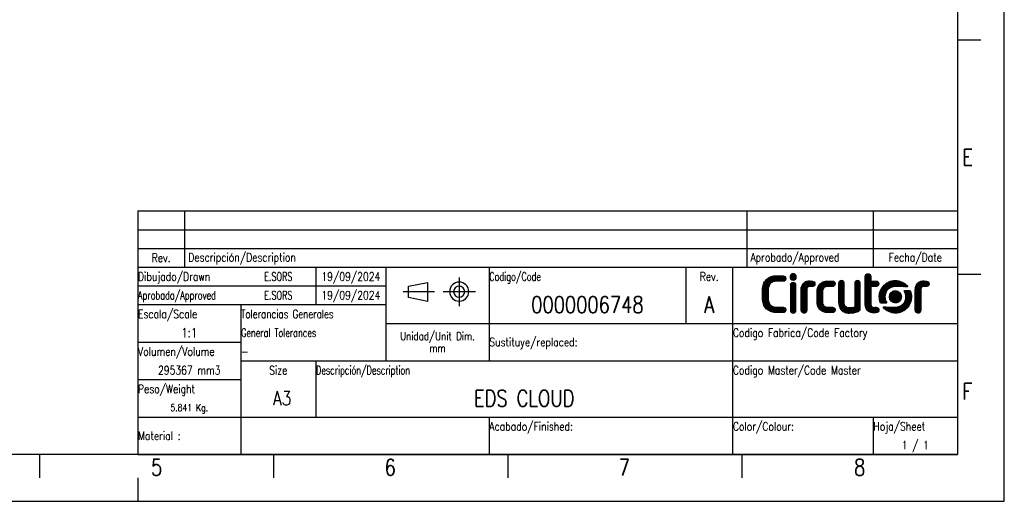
# Model space of a CAD drawing. Header units: millimetres. Extents: x 0 to 420, y 0 to 297.
# Tile 7 of 8: x 210 to 420, y 0 to 103. Entities that reach past the tile are written whole.
import ezdxf

# ---------------------------------------------------------------- set-up
doc = ezdxf.new("R2010")
doc.units = ezdxf.units.MM
doc.header["$LTSCALE"] = 23.1
doc.layers.get('0').update_dxf_attribs({"linetype": 'CONTINUOUS'})
doc.styles.get("Standard").update_dxf_attribs({"font": 'SIMPLEX.SHX', "width": 0.8})
doc.styles.add('TEXTSTYLE_2', font='SIMPLEX.SHX', dxfattribs={"width": 0.7})
doc.styles.add('TEXTSTYLE_3', font='SIMPLEX.SHX', dxfattribs={"width": 0.75})

msp = doc.modelspace()

# ---------------------------------------------------------------- hatches: boundary and pattern name
h = msp.add_hatch()
h.set_pattern_fill('XSEC0001', color=8, scale=0.03125, angle=45, style=0, pattern_type=0)
h.set_pattern_definition([(45, (0, 0), (-0.022097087, 0.022097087), [])])
edge = h.paths.add_edge_path()
edge.add_spline(control_points=[(374.327, 46.121), (374.327, 46.292), (374.386, 46.436), (374.506, 46.552), (374.625, 46.668), (374.764, 46.727), (374.926, 46.727), (375.094, 46.727), (375.234, 46.668), (375.345, 46.552), (375.456, 46.436), (375.512, 46.292), (375.512, 46.121), (375.512, 46.121), (375.512, 40.8), (375.512, 40.8), (375.512, 40.629), (375.456, 40.485), (375.345, 40.37), (375.234, 40.253), (375.094, 40.194), (374.926, 40.194), (374.764, 40.194), (374.625, 40.253), (374.506, 40.37), (374.386, 40.485), (374.327, 40.629), (374.327, 40.8), (374.327, 40.8), (374.327, 46.121), (374.327, 46.121)], knot_values=[0, 0, 0, 0, 1, 1, 1, 2, 2, 2, 3, 3, 3, 4, 4, 4, 5, 5, 5, 6, 6, 6, 7, 7, 7, 8, 8, 8, 9, 9, 9, 10, 10, 10, 10], degree=3, periodic=0)
edge = h.paths.add_edge_path()
edge.add_spline(control_points=[(375.593, 47.915), (375.593, 47.729), (375.527, 47.57), (375.397, 47.437), (375.267, 47.306), (375.11, 47.24), (374.926, 47.24), (374.741, 47.24), (374.584, 47.306), (374.454, 47.437), (374.323, 47.57), (374.259, 47.729), (374.259, 47.915), (374.259, 48.102), (374.323, 48.261), (374.454, 48.393), (374.584, 48.525), (374.741, 48.591), (374.926, 48.591), (375.11, 48.591), (375.267, 48.525), (375.397, 48.393), (375.527, 48.261), (375.593, 48.102), (375.593, 47.915)], knot_values=[0, 0, 0, 0, 0.3527778, 0.3527778, 0.3527778, 0.7055556, 0.7055556, 0.7055556, 1.0583333, 1.0583333, 1.0583333, 1.4111111, 1.4111111, 1.4111111, 1.7638889, 1.7638889, 1.7638889, 2.1166667, 2.1166667, 2.1166667, 2.4694444, 2.4694444, 2.4694444, 2.8222222, 2.8222222, 2.8222222, 2.8222222], degree=3, periodic=0)
edge = h.paths.add_edge_path()
edge.add_spline(control_points=[(388.064, 46.517), (388.064, 46.688), (388.12, 46.831), (388.231, 46.948), (388.342, 47.064), (388.482, 47.122), (388.651, 47.122), (388.819, 47.122), (388.961, 47.064), (389.076, 46.948), (389.191, 46.831), (389.249, 46.688), (389.249, 46.517), (389.249, 46.517), (389.249, 41.207), (389.249, 41.207), (389.249, 41.044), (389.203, 40.899), (389.111, 40.771), (389.019, 40.643), (388.896, 40.551), (388.743, 40.497), (388.168, 40.295), (387.566, 40.194), (386.937, 40.194), (386.599, 40.194), (386.287, 40.245), (385.999, 40.345), (385.711, 40.446), (385.46, 40.605), (385.246, 40.823), (385.038, 41.033), (384.885, 41.283), (384.785, 41.574), (384.685, 41.865), (384.636, 42.185), (384.636, 42.535), (384.636, 42.535), (384.636, 46.517), (384.636, 46.517), (384.636, 46.688), (384.693, 46.831), (384.808, 46.948), (384.923, 47.064), (385.065, 47.122), (385.234, 47.122), (385.395, 47.122), (385.533, 47.064), (385.648, 46.948), (385.763, 46.831), (385.821, 46.688), (385.821, 46.517), (385.821, 46.517), (385.821, 42.442), (385.821, 42.442), (385.821, 42.077), (385.918, 41.797), (386.114, 41.604), (386.309, 41.409), (386.584, 41.312), (386.937, 41.312), (387.328, 41.312), (387.703, 41.359), (388.064, 41.452), (388.064, 41.452), (388.064, 46.517), (388.064, 46.517)], knot_values=[0, 0, 0, 0, 1, 1, 1, 2, 2, 2, 3, 3, 3, 4, 4, 4, 5, 5, 5, 6, 6, 6, 7, 7, 7, 8, 8, 8, 9, 9, 9, 10, 10, 10, 11, 11, 11, 12, 12, 12, 13, 13, 13, 14, 14, 14, 15, 15, 15, 16, 16, 16, 17, 17, 17, 18, 18, 18, 19, 19, 19, 20, 20, 20, 21, 21, 21, 22, 22, 22, 22], degree=3, periodic=0)
edge = h.paths.add_edge_path()
edge.add_spline(control_points=[(373.184, 41.289), (373.07, 41.396), (372.93, 41.45), (372.762, 41.45), (372.762, 41.45), (371.353, 41.45), (371.353, 41.45), (371.353, 41.45), (371.333, 41.45), (371.333, 41.45), (371.333, 41.45), (371.333, 41.449), (371.333, 41.449), (370.773, 41.449), (370.342, 41.62), (370.039, 41.962), (369.736, 42.304), (369.585, 42.758), (369.585, 43.324), (369.585, 43.324), (369.585, 45.132), (369.585, 45.132), (369.585, 45.698), (369.736, 46.152), (370.039, 46.494), (370.342, 46.835), (370.773, 47.007), (371.333, 47.007), (371.333, 47.007), (371.333, 47.006), (371.333, 47.006), (371.333, 47.006), (371.354, 47.006), (371.354, 47.006), (371.354, 47.006), (372.762, 47.006), (372.762, 47.006), (372.937, 47.006), (373.079, 47.057), (373.19, 47.161), (373.266, 47.233), (373.313, 47.323), (373.337, 47.429), (373.348, 47.477), (373.355, 47.527), (373.355, 47.582), (373.355, 47.744), (373.299, 47.878), (373.184, 47.987), (373.07, 48.094), (372.93, 48.148), (372.762, 48.148), (372.762, 48.148), (371.333, 48.148), (371.333, 48.148), (370.888, 48.148), (370.484, 48.076), (370.12, 47.933), (369.755, 47.788), (369.443, 47.585), (369.182, 47.321), (368.921, 47.057), (368.72, 46.739), (368.578, 46.366), (368.436, 45.993), (368.365, 45.581), (368.365, 45.132), (368.365, 45.132), (368.365, 43.324), (368.365, 43.324), (368.365, 42.874), (368.436, 42.462), (368.578, 42.09), (368.72, 41.717), (368.921, 41.398), (369.182, 41.134), (369.443, 40.871), (369.755, 40.667), (370.12, 40.523), (370.484, 40.379), (370.888, 40.308), (371.333, 40.308), (371.333, 40.308), (372.762, 40.308), (372.762, 40.308), (372.937, 40.308), (373.079, 40.36), (373.19, 40.464), (373.3, 40.567), (373.355, 40.707), (373.355, 40.885), (373.355, 40.936), (373.348, 40.982), (373.337, 41.027), (373.312, 41.127), (373.263, 41.215), (373.184, 41.289)], knot_values=[0, 0, 0, 0, 0.3527778, 0.3527778, 0.3527778, 0.7055556, 0.7055556, 0.7055556, 1.0583333, 1.0583333, 1.0583333, 1.4111111, 1.4111111, 1.4111111, 1.7638889, 1.7638889, 1.7638889, 2.1166667, 2.1166667, 2.1166667, 2.4694444, 2.4694444, 2.4694444, 2.8222222, 2.8222222, 2.8222222, 3.175, 3.175, 3.175, 3.5277778, 3.5277778, 3.5277778, 3.8805556, 3.8805556, 3.8805556, 4.2333333, 4.2333333, 4.2333333, 4.5861111, 4.5861111, 4.5861111, 4.9388889, 4.9388889, 4.9388889, 5.2916667, 5.2916667, 5.2916667, 5.6444444, 5.6444444, 5.6444444, 5.9972222, 5.9972222, 5.9972222, 6.35, 6.35, 6.35, 6.7027778, 6.7027778, 6.7027778, 7.0555556, 7.0555556, 7.0555556, 7.4083333, 7.4083333, 7.4083333, 7.7611111, 7.7611111, 7.7611111, 8.1138889, 8.1138889, 8.1138889, 8.4666667, 8.4666667, 8.4666667, 8.8194444, 8.8194444, 8.8194444, 9.1722222, 9.1722222, 9.1722222, 9.525, 9.525, 9.525, 9.8777778, 9.8777778, 9.8777778, 10.2305556, 10.2305556, 10.2305556, 10.5833333, 10.5833333, 10.5833333, 10.9361111, 10.9361111, 10.9361111, 11.2888889, 11.2888889, 11.2888889, 11.2888889], degree=3, periodic=0)
edge = h.paths.add_edge_path()
edge.add_spline(control_points=[(383.735, 41.268), (383.623, 41.374), (383.485, 41.427), (383.321, 41.427), (383.321, 41.427), (382.387, 41.427), (382.387, 41.427), (382.387, 41.427), (382.316, 41.427), (382.316, 41.427), (382.316, 41.427), (382.316, 41.425), (382.316, 41.425), (381.963, 41.425), (381.689, 41.522), (381.493, 41.716), (381.298, 41.91), (381.2, 42.19), (381.2, 42.556), (381.2, 42.556), (381.2, 44.773), (381.2, 44.773), (381.2, 45.131), (381.298, 45.409), (381.493, 45.607), (381.689, 45.806), (381.963, 45.904), (382.316, 45.904), (382.316, 45.904), (382.327, 45.904), (382.327, 45.904), (382.327, 45.904), (383.308, 45.904), (383.308, 45.904), (383.477, 45.904), (383.615, 45.966), (383.723, 46.067), (383.829, 46.167), (383.883, 46.303), (383.883, 46.476), (383.883, 46.534), (383.873, 46.587), (383.857, 46.638), (383.832, 46.724), (383.786, 46.802), (383.717, 46.868), (383.606, 46.972), (383.47, 47.024), (383.308, 47.024), (383.308, 47.024), (382.316, 47.024), (382.316, 47.024), (381.633, 47.024), (381.077, 46.807), (380.647, 46.371), (380.226, 45.943), (380.015, 45.383), (380.015, 44.691), (380.015, 44.691), (380.015, 42.65), (380.015, 42.65), (380.015, 41.949), (380.226, 41.385), (380.647, 40.959), (381.077, 40.522), (381.633, 40.306), (382.316, 40.306), (382.316, 40.306), (383.321, 40.306), (383.321, 40.306), (383.492, 40.306), (383.632, 40.356), (383.74, 40.458), (383.813, 40.526), (383.859, 40.612), (383.883, 40.713), (383.894, 40.762), (383.902, 40.814), (383.902, 40.872), (383.902, 41.031), (383.847, 41.163), (383.735, 41.268)], knot_values=[0, 0, 0, 0, 0.3527778, 0.3527778, 0.3527778, 0.7055556, 0.7055556, 0.7055556, 1.0583333, 1.0583333, 1.0583333, 1.4111111, 1.4111111, 1.4111111, 1.7638889, 1.7638889, 1.7638889, 2.1166667, 2.1166667, 2.1166667, 2.4694444, 2.4694444, 2.4694444, 2.8222222, 2.8222222, 2.8222222, 3.175, 3.175, 3.175, 3.5277778, 3.5277778, 3.5277778, 3.8805556, 3.8805556, 3.8805556, 4.2333333, 4.2333333, 4.2333333, 4.5861111, 4.5861111, 4.5861111, 4.9388889, 4.9388889, 4.9388889, 5.2916667, 5.2916667, 5.2916667, 5.6444444, 5.6444444, 5.6444444, 5.9972222, 5.9972222, 5.9972222, 6.35, 6.35, 6.35, 6.7027778, 6.7027778, 6.7027778, 7.0555556, 7.0555556, 7.0555556, 7.4083333, 7.4083333, 7.4083333, 7.7611111, 7.7611111, 7.7611111, 8.1138889, 8.1138889, 8.1138889, 8.4666667, 8.4666667, 8.4666667, 8.8194444, 8.8194444, 8.8194444, 9.1722222, 9.1722222, 9.1722222, 9.525, 9.525, 9.525, 9.525], degree=3, periodic=0)
edge = h.paths.add_edge_path()
edge.add_spline(control_points=[(377.814, 40.8), (377.814, 41.11), (377.814, 45.225), (377.814, 45.225), (377.814, 45.622), (378.056, 45.904), (378.484, 45.904), (378.484, 45.904), (378.832, 45.892), (378.991, 45.892), (379.332, 45.892), (379.566, 46.118), (379.566, 46.447), (379.566, 46.775), (379.327, 46.988), (378.991, 47.024), (378.85, 47.039), (378.484, 47.053), (378.484, 47.053), (377.258, 47.053), (376.629, 46.31), (376.629, 45.143), (376.629, 45.143), (376.629, 41.101), (376.629, 40.8), (376.629, 40.493), (376.871, 40.194), (377.22, 40.194), (377.569, 40.194), (377.814, 40.493), (377.814, 40.8)], knot_values=[0, 0, 0, 0, 1, 1, 1, 2, 2, 2, 3, 3, 3, 4, 4, 4, 5, 5, 5, 6, 6, 6, 7, 7, 7, 8, 8, 8, 9, 9, 9, 10, 10, 10, 10], degree=3, periodic=0)
edge = h.paths.add_edge_path()
edge.add_spline(control_points=[(402.173, 40.8), (402.173, 41.11), (402.173, 45.225), (402.173, 45.225), (402.173, 45.622), (402.416, 45.904), (402.843, 45.904), (402.843, 45.904), (403.191, 45.892), (403.35, 45.892), (403.691, 45.892), (403.925, 46.118), (403.925, 46.447), (403.925, 46.775), (403.687, 46.988), (403.35, 47.024), (403.209, 47.039), (402.843, 47.053), (402.843, 47.053), (401.617, 47.053), (400.988, 46.31), (400.988, 45.143), (400.988, 45.143), (400.988, 41.101), (400.988, 40.8), (400.988, 40.493), (401.23, 40.194), (401.579, 40.194), (401.928, 40.194), (402.173, 40.493), (402.173, 40.8)], knot_values=[0, 0, 0, 0, 1, 1, 1, 2, 2, 2, 3, 3, 3, 4, 4, 4, 5, 5, 5, 6, 6, 6, 7, 7, 7, 8, 8, 8, 9, 9, 9, 10, 10, 10, 10], degree=3, periodic=0)
edge = h.paths.add_edge_path()
edge.add_spline(control_points=[(393.033, 41.31), (393.021, 41.319), (393.011, 41.33), (392.998, 41.338), (392.998, 41.338), (392.997, 41.338), (392.997, 41.338), (392.906, 41.395), (392.794, 41.427), (392.666, 41.427), (392.598, 41.427), (392.496, 41.425), (392.402, 41.422), (392.273, 41.419), (392.158, 41.415), (392.158, 41.415), (391.766, 41.415), (391.53, 41.653), (391.494, 41.999), (391.491, 42.029), (391.489, 42.058), (391.489, 42.089), (391.489, 42.091), (391.489, 42.092), (391.489, 42.094), (391.489, 42.094), (391.489, 44.681), (391.489, 45.899), (391.489, 45.899), (392.604, 45.899), (392.604, 45.899), (392.92, 45.899), (393.203, 46.119), (393.203, 46.459), (393.203, 46.799), (392.941, 47.019), (392.604, 47.019), (392.604, 47.019), (391.489, 47.019), (391.489, 47.019), (391.489, 47.019), (391.489, 47.98), (391.489, 47.98), (391.489, 48.151), (391.431, 48.295), (391.316, 48.411), (391.201, 48.528), (391.063, 48.586), (390.902, 48.586), (390.733, 48.586), (390.591, 48.528), (390.476, 48.411), (390.361, 48.295), (390.303, 48.151), (390.303, 47.98), (390.303, 47.98), (390.303, 46.442), (390.303, 46.442), (390.303, 46.442), (390.303, 42.176), (390.303, 42.176), (390.303, 41.891), (390.341, 41.632), (390.416, 41.402), (390.42, 41.39), (390.424, 41.377), (390.428, 41.365), (390.433, 41.352), (390.439, 41.339), (390.444, 41.326), (390.603, 40.897), (390.898, 40.581), (391.328, 40.41), (391.549, 40.322), (391.807, 40.274), (392.1, 40.268), (392.12, 40.267), (392.138, 40.266), (392.158, 40.266), (392.158, 40.266), (392.524, 40.279), (392.666, 40.295), (393.002, 40.331), (393.241, 40.544), (393.241, 40.872), (393.241, 41.06), (393.162, 41.212), (393.033, 41.31)], knot_values=[0, 0, 0, 0, 1, 1, 1, 2, 2, 2, 3, 3, 3, 4, 4, 4, 5, 5, 5, 6, 6, 6, 7, 7, 7, 8, 8, 8, 9, 9, 9, 10, 10, 10, 11, 11, 11, 12, 12, 12, 13, 13, 13, 14, 14, 14, 15, 15, 15, 16, 16, 16, 17, 17, 17, 18, 18, 18, 19, 19, 19, 20, 20, 20, 21, 21, 21, 22, 22, 22, 23, 23, 23, 24, 24, 24, 25, 25, 25, 26, 26, 26, 27, 27, 27, 28, 28, 28, 29, 29, 29, 29], degree=3, periodic=0)
edge = h.paths.add_edge_path()
edge.add_spline(control_points=[(394.508, 43.665), (394.508, 44.902), (395.451, 45.905), (396.945, 45.905), (397.582, 45.905), (398.718, 45.83), (399.224, 45.792), (399.331, 45.784), (399.384, 45.904), (399.32, 45.979), (398.72, 46.679), (397.709, 47.137), (396.748, 47.137), (394.851, 47.137), (393.314, 45.583), (393.314, 43.665), (393.314, 43.247), (393.387, 42.847), (393.521, 42.476), (393.554, 42.384), (393.629, 42.322), (393.733, 42.322), (393.733, 42.322), (394.74, 42.322), (394.74, 42.322), (394.836, 42.322), (394.881, 42.424), (394.837, 42.497), (394.629, 42.838), (394.508, 43.237), (394.508, 43.665)], knot_values=[0, 0, 0, 0, 1, 1, 1, 2, 2, 2, 3, 3, 3, 4, 4, 4, 5, 5, 5, 6, 6, 6, 7, 7, 7, 8, 8, 8, 9, 9, 9, 10, 10, 10, 10], degree=3, periodic=0)
edge = h.paths.add_edge_path()
edge.add_spline(control_points=[(396.748, 42.378), (397.451, 42.378), (398.022, 42.954), (398.022, 43.665), (398.022, 44.377), (397.451, 44.953), (396.748, 44.953), (396.044, 44.953), (395.474, 44.377), (395.474, 43.665), (395.474, 42.954), (396.044, 42.378), (396.748, 42.378)], knot_values=[0, 0, 0, 0, 1, 1, 1, 2, 2, 2, 3, 3, 3, 4, 4, 4, 4], degree=3, periodic=0)
edge = h.paths.add_edge_path()
edge.add_spline(control_points=[(398.987, 43.665), (398.987, 42.428), (398.044, 41.426), (396.55, 41.426), (395.914, 41.426), (394.778, 41.501), (394.272, 41.539), (394.165, 41.546), (394.112, 41.426), (394.176, 41.352), (394.775, 40.652), (395.787, 40.194), (396.748, 40.194), (398.644, 40.194), (400.182, 41.748), (400.182, 43.665), (400.182, 44.083), (400.109, 44.484), (399.975, 44.855), (399.942, 44.947), (399.867, 45.009), (399.762, 45.009), (399.762, 45.009), (398.756, 45.009), (398.756, 45.009), (398.66, 45.009), (398.614, 44.907), (398.659, 44.833), (398.867, 44.493), (398.987, 44.093), (398.987, 43.665)], knot_values=[0, 0, 0, 0, 1, 1, 1, 2, 2, 2, 3, 3, 3, 4, 4, 4, 5, 5, 5, 6, 6, 6, 7, 7, 7, 8, 8, 8, 9, 9, 9, 10, 10, 10, 10], degree=3, periodic=0)

# ---------------------------------------------------------------- linework, layer by layer
at = {"color": 7}
for p, q in [((420, 0), (420, 297)), ((410, 287), (410, 10)), ((414.983, 98.5), (410, 98.5)), ((235, 62), (410, 62)), ((235, 62), (235, 50)), ((245, 62), (245, 50)), ((365, 62), (365, 50)), ((392, 62), (392, 50)), ((410, 62), (410, 50)), ((235, 58), (410, 58)), ((235, 54), (410, 54)), ((235, 50), (410, 50)), ((235, 50), (410, 50)), ((235, 50), (235, 10)), ((273, 50), (273, 42)), ((288, 50), (288, 30)), ((310, 50), (310, 30)), ((352, 50), (352, 38)), ((362, 50), (362, 10)), ((410, 50), (410, 10)), ((415, 48.462), (410.017, 48.462)), ((292.829, 45.924), (296.879, 46.734)), ((296.879, 46.734), (296.879, 42.684)), ((235, 46), (288, 46)), ((292.829, 43.494), (292.829, 45.924)), ((296.879, 42.684), (292.829, 43.494)), ((235, 42), (288, 42)), ((257, 42), (257, 10)), ((288, 38), (410, 38)), ((235, 34), (257, 34)), ((257, 30), (410, 30)), ((273, 30), (273, 18)), ((235, 26), (257, 26)), ((235, 18), (410, 18)), ((310, 18), (310, 10)), ((392, 18), (392, 10)), ((410, 10), (25, 10)), ((214, 10), (214, 5)), ((235, 10), (410, 10)), ((264, 10), (264, 5)), ((314, 10), (314, 5)), ((364, 10), (364, 5)), ((235, 5), (235, 0)), ((0, 0), (420, 0))]:
    msp.add_line(p, q, dxfattribs=at)
at = {"color": 8}
for p, q in [((303.621, 47.784), (303.621, 41.643)), ((291.672, 44.776), (298.342, 44.776)), ((300.187, 44.776), (307.117, 44.776))]:
    msp.add_line(p, q, dxfattribs=at)
at = {"color": 7}
for centre, radius, start, end in [((303.638, 44.776), 2.038, 180.00814, 179.99186), ((303.62, 44.769), 1.177, 180.47907, 179.52093)]:
    msp.add_arc(centre, radius, start, end, dxfattribs=at)
for points, knots in [([(375.593, 47.915), (375.593, 47.729), (375.527, 47.57), (375.397, 47.437), (375.267, 47.306), (375.11, 47.24), (374.926, 47.24), (374.741, 47.24), (374.584, 47.306), (374.454, 47.437), (374.323, 47.57), (374.259, 47.729), (374.259, 47.915), (374.259, 48.102), (374.323, 48.261), (374.454, 48.393), (374.584, 48.525), (374.741, 48.591), (374.926, 48.591), (375.11, 48.591), (375.267, 48.525), (375.397, 48.393), (375.527, 48.261), (375.593, 48.102), (375.593, 47.915)], [0, 0, 0, 0, 0.3527778, 0.3527778, 0.3527778, 0.7055556, 0.7055556, 0.7055556, 1.0583333, 1.0583333, 1.0583333, 1.4111111, 1.4111111, 1.4111111, 1.7638889, 1.7638889, 1.7638889, 2.1166667, 2.1166667, 2.1166667, 2.4694444, 2.4694444, 2.4694444, 2.8222222, 2.8222222, 2.8222222, 2.8222222]), ([(375.593, 47.915), (375.593, 47.729), (375.527, 47.57), (375.397, 47.437), (375.267, 47.306), (375.11, 47.24), (374.926, 47.24), (374.741, 47.24), (374.584, 47.306), (374.454, 47.437), (374.323, 47.57), (374.259, 47.729), (374.259, 47.915), (374.259, 48.102), (374.323, 48.261), (374.454, 48.393), (374.584, 48.525), (374.741, 48.591), (374.926, 48.591), (375.11, 48.591), (375.267, 48.525), (375.397, 48.393), (375.527, 48.261), (375.593, 48.102), (375.593, 47.915)], [0, 0, 0, 0, 1, 1, 1, 2, 2, 2, 3, 3, 3, 4, 4, 4, 5, 5, 5, 6, 6, 6, 7, 7, 7, 8, 8, 8, 8]), ([(393.033, 41.31), (393.021, 41.319), (393.011, 41.33), (392.998, 41.338), (392.998, 41.338), (392.997, 41.338), (392.997, 41.338), (392.906, 41.395), (392.794, 41.427), (392.666, 41.427), (392.598, 41.427), (392.496, 41.425), (392.402, 41.422), (392.273, 41.419), (392.158, 41.415), (392.158, 41.415), (391.766, 41.415), (391.53, 41.653), (391.494, 41.999), (391.491, 42.029), (391.489, 42.058), (391.489, 42.089), (391.489, 42.091), (391.489, 42.092), (391.489, 42.094), (391.489, 42.094), (391.489, 44.681), (391.489, 45.899), (391.489, 45.899), (392.604, 45.899), (392.604, 45.899), (392.92, 45.899), (393.203, 46.119), (393.203, 46.459), (393.203, 46.799), (392.941, 47.019), (392.604, 47.019), (392.604, 47.019), (391.489, 47.019), (391.489, 47.019), (391.489, 47.019), (391.489, 47.98), (391.489, 47.98), (391.489, 48.151), (391.431, 48.295), (391.316, 48.411), (391.201, 48.528), (391.063, 48.586), (390.902, 48.586), (390.733, 48.586), (390.591, 48.528), (390.476, 48.411), (390.361, 48.295), (390.303, 48.151), (390.303, 47.98), (390.303, 47.98), (390.303, 46.442), (390.303, 46.442), (390.303, 46.442), (390.303, 42.176), (390.303, 42.176), (390.303, 41.891), (390.341, 41.632), (390.416, 41.402), (390.42, 41.39), (390.424, 41.377), (390.428, 41.365), (390.433, 41.352), (390.439, 41.339), (390.444, 41.326), (390.603, 40.897), (390.898, 40.581), (391.328, 40.41), (391.549, 40.322), (391.807, 40.274), (392.1, 40.268), (392.12, 40.267), (392.138, 40.266), (392.158, 40.266), (392.158, 40.266), (392.524, 40.279), (392.666, 40.295), (393.002, 40.331), (393.241, 40.544), (393.241, 40.872), (393.241, 41.06), (393.162, 41.212), (393.033, 41.31)], [0, 0, 0, 0, 1, 1, 1, 2, 2, 2, 3, 3, 3, 4, 4, 4, 5, 5, 5, 6, 6, 6, 7, 7, 7, 8, 8, 8, 9, 9, 9, 10, 10, 10, 11, 11, 11, 12, 12, 12, 13, 13, 13, 14, 14, 14, 15, 15, 15, 16, 16, 16, 17, 17, 17, 18, 18, 18, 19, 19, 19, 20, 20, 20, 21, 21, 21, 22, 22, 22, 23, 23, 23, 24, 24, 24, 25, 25, 25, 26, 26, 26, 27, 27, 27, 28, 28, 28, 29, 29, 29, 29]), ([(393.033, 41.31), (393.021, 41.319), (393.011, 41.33), (392.998, 41.338), (392.998, 41.338), (392.997, 41.338), (392.997, 41.338), (392.906, 41.395), (392.794, 41.427), (392.666, 41.427), (392.598, 41.427), (392.496, 41.425), (392.402, 41.422), (392.273, 41.419), (392.158, 41.415), (392.158, 41.415), (391.766, 41.415), (391.53, 41.653), (391.494, 41.999), (391.491, 42.029), (391.489, 42.058), (391.489, 42.089), (391.489, 42.091), (391.489, 42.092), (391.489, 42.094), (391.489, 42.094), (391.489, 44.681), (391.489, 45.899), (391.489, 45.899), (392.604, 45.899), (392.604, 45.899), (392.92, 45.899), (393.203, 46.119), (393.203, 46.459), (393.203, 46.799), (392.941, 47.019), (392.604, 47.019), (392.604, 47.019), (391.489, 47.019), (391.489, 47.019), (391.489, 47.019), (391.489, 47.98), (391.489, 47.98), (391.489, 48.151), (391.431, 48.295), (391.316, 48.411), (391.201, 48.528), (391.063, 48.586), (390.902, 48.586), (390.733, 48.586), (390.591, 48.528), (390.476, 48.411), (390.361, 48.295), (390.303, 48.151), (390.303, 47.98), (390.303, 47.98), (390.303, 46.442), (390.303, 46.442), (390.303, 46.442), (390.303, 42.176), (390.303, 42.176), (390.303, 41.891), (390.341, 41.632), (390.416, 41.402), (390.42, 41.39), (390.424, 41.377), (390.428, 41.365), (390.433, 41.352), (390.439, 41.339), (390.444, 41.326), (390.603, 40.897), (390.898, 40.581), (391.328, 40.41), (391.549, 40.322), (391.807, 40.274), (392.1, 40.268), (392.12, 40.267), (392.138, 40.266), (392.158, 40.266), (392.158, 40.266), (392.524, 40.279), (392.666, 40.295), (393.002, 40.331), (393.241, 40.544), (393.241, 40.872), (393.241, 41.06), (393.162, 41.212), (393.033, 41.31)], [0, 0, 0, 0, 1, 1, 1, 2, 2, 2, 3, 3, 3, 4, 4, 4, 5, 5, 5, 6, 6, 6, 7, 7, 7, 8, 8, 8, 9, 9, 9, 10, 10, 10, 11, 11, 11, 12, 12, 12, 13, 13, 13, 14, 14, 14, 15, 15, 15, 16, 16, 16, 17, 17, 17, 18, 18, 18, 19, 19, 19, 20, 20, 20, 21, 21, 21, 22, 22, 22, 23, 23, 23, 24, 24, 24, 25, 25, 25, 26, 26, 26, 27, 27, 27, 28, 28, 28, 29, 29, 29, 29]), ([(373.184, 41.289), (373.07, 41.396), (372.93, 41.45), (372.762, 41.45), (372.762, 41.45), (371.353, 41.45), (371.353, 41.45), (371.353, 41.45), (371.333, 41.45), (371.333, 41.45), (371.333, 41.45), (371.333, 41.449), (371.333, 41.449), (370.773, 41.449), (370.342, 41.62), (370.039, 41.962), (369.736, 42.304), (369.585, 42.758), (369.585, 43.324), (369.585, 43.324), (369.585, 45.132), (369.585, 45.132), (369.585, 45.698), (369.736, 46.152), (370.039, 46.494), (370.342, 46.835), (370.773, 47.007), (371.333, 47.007), (371.333, 47.007), (371.333, 47.006), (371.333, 47.006), (371.333, 47.006), (371.354, 47.006), (371.354, 47.006), (371.354, 47.006), (372.762, 47.006), (372.762, 47.006), (372.937, 47.006), (373.079, 47.057), (373.19, 47.161), (373.266, 47.233), (373.313, 47.323), (373.337, 47.429), (373.348, 47.477), (373.355, 47.527), (373.355, 47.582), (373.355, 47.744), (373.299, 47.878), (373.184, 47.987), (373.07, 48.094), (372.93, 48.148), (372.762, 48.148), (372.762, 48.148), (371.333, 48.148), (371.333, 48.148), (370.888, 48.148), (370.484, 48.076), (370.12, 47.933), (369.755, 47.788), (369.443, 47.585), (369.182, 47.321), (368.921, 47.057), (368.72, 46.739), (368.578, 46.366), (368.436, 45.993), (368.365, 45.581), (368.365, 45.132), (368.365, 45.132), (368.365, 43.324), (368.365, 43.324), (368.365, 42.874), (368.436, 42.462), (368.578, 42.09), (368.72, 41.717), (368.921, 41.398), (369.182, 41.134), (369.443, 40.871), (369.755, 40.667), (370.12, 40.523), (370.484, 40.379), (370.888, 40.308), (371.333, 40.308), (371.333, 40.308), (372.762, 40.308), (372.762, 40.308), (372.937, 40.308), (373.079, 40.36), (373.19, 40.464), (373.3, 40.567), (373.355, 40.707), (373.355, 40.885), (373.355, 40.936), (373.348, 40.982), (373.337, 41.027), (373.312, 41.127), (373.263, 41.215), (373.184, 41.289)], [0, 0, 0, 0, 0.3527778, 0.3527778, 0.3527778, 0.7055556, 0.7055556, 0.7055556, 1.0583333, 1.0583333, 1.0583333, 1.4111111, 1.4111111, 1.4111111, 1.7638889, 1.7638889, 1.7638889, 2.1166667, 2.1166667, 2.1166667, 2.4694444, 2.4694444, 2.4694444, 2.8222222, 2.8222222, 2.8222222, 3.175, 3.175, 3.175, 3.5277778, 3.5277778, 3.5277778, 3.8805556, 3.8805556, 3.8805556, 4.2333333, 4.2333333, 4.2333333, 4.5861111, 4.5861111, 4.5861111, 4.9388889, 4.9388889, 4.9388889, 5.2916667, 5.2916667, 5.2916667, 5.6444444, 5.6444444, 5.6444444, 5.9972222, 5.9972222, 5.9972222, 6.35, 6.35, 6.35, 6.7027778, 6.7027778, 6.7027778, 7.0555556, 7.0555556, 7.0555556, 7.4083333, 7.4083333, 7.4083333, 7.7611111, 7.7611111, 7.7611111, 8.1138889, 8.1138889, 8.1138889, 8.4666667, 8.4666667, 8.4666667, 8.8194444, 8.8194444, 8.8194444, 9.1722222, 9.1722222, 9.1722222, 9.525, 9.525, 9.525, 9.8777778, 9.8777778, 9.8777778, 10.2305556, 10.2305556, 10.2305556, 10.5833333, 10.5833333, 10.5833333, 10.9361111, 10.9361111, 10.9361111, 11.2888889, 11.2888889, 11.2888889, 11.2888889]), ([(373.184, 41.289), (373.07, 41.396), (372.93, 41.45), (372.762, 41.45), (372.762, 41.45), (371.353, 41.45), (371.353, 41.45), (371.353, 41.45), (371.333, 41.45), (371.333, 41.45), (371.333, 41.45), (371.333, 41.449), (371.333, 41.449), (370.773, 41.449), (370.342, 41.62), (370.039, 41.962), (369.736, 42.304), (369.585, 42.758), (369.585, 43.324), (369.585, 43.324), (369.585, 45.132), (369.585, 45.132), (369.585, 45.698), (369.736, 46.152), (370.039, 46.494), (370.342, 46.835), (370.773, 47.007), (371.333, 47.007), (371.333, 47.007), (371.333, 47.006), (371.333, 47.006), (371.333, 47.006), (371.354, 47.006), (371.354, 47.006), (371.354, 47.006), (372.762, 47.006), (372.762, 47.006), (372.937, 47.006), (373.079, 47.057), (373.19, 47.161), (373.266, 47.233), (373.313, 47.323), (373.337, 47.429), (373.348, 47.477), (373.355, 47.527), (373.355, 47.582), (373.355, 47.744), (373.299, 47.878), (373.184, 47.987), (373.07, 48.094), (372.93, 48.148), (372.762, 48.148), (372.762, 48.148), (371.333, 48.148), (371.333, 48.148), (370.888, 48.148), (370.484, 48.076), (370.12, 47.933), (369.755, 47.788), (369.443, 47.585), (369.182, 47.321), (368.921, 47.057), (368.72, 46.739), (368.578, 46.366), (368.436, 45.993), (368.365, 45.581), (368.365, 45.132), (368.365, 45.132), (368.365, 43.324), (368.365, 43.324), (368.365, 42.874), (368.436, 42.462), (368.578, 42.09), (368.72, 41.717), (368.921, 41.398), (369.182, 41.134), (369.443, 40.871), (369.755, 40.667), (370.12, 40.523), (370.484, 40.379), (370.888, 40.308), (371.333, 40.308), (371.333, 40.308), (372.762, 40.308), (372.762, 40.308), (372.937, 40.308), (373.079, 40.36), (373.19, 40.464), (373.3, 40.567), (373.355, 40.707), (373.355, 40.885), (373.355, 40.936), (373.348, 40.982), (373.337, 41.027), (373.312, 41.127), (373.263, 41.215), (373.184, 41.289)], [0, 0, 0, 0, 1, 1, 1, 2, 2, 2, 3, 3, 3, 4, 4, 4, 5, 5, 5, 6, 6, 6, 7, 7, 7, 8, 8, 8, 9, 9, 9, 10, 10, 10, 11, 11, 11, 12, 12, 12, 13, 13, 13, 14, 14, 14, 15, 15, 15, 16, 16, 16, 17, 17, 17, 18, 18, 18, 19, 19, 19, 20, 20, 20, 21, 21, 21, 22, 22, 22, 23, 23, 23, 24, 24, 24, 25, 25, 25, 26, 26, 26, 27, 27, 27, 28, 28, 28, 29, 29, 29, 30, 30, 30, 31, 31, 31, 32, 32, 32, 32]), ([(374.327, 46.121), (374.327, 46.292), (374.386, 46.436), (374.506, 46.552), (374.625, 46.668), (374.764, 46.727), (374.926, 46.727), (375.094, 46.727), (375.234, 46.668), (375.345, 46.552), (375.456, 46.436), (375.512, 46.292), (375.512, 46.121), (375.512, 46.121), (375.512, 40.8), (375.512, 40.8), (375.512, 40.629), (375.456, 40.485), (375.345, 40.37), (375.234, 40.253), (375.094, 40.194), (374.926, 40.194), (374.764, 40.194), (374.625, 40.253), (374.506, 40.37), (374.386, 40.485), (374.327, 40.629), (374.327, 40.8), (374.327, 40.8), (374.327, 46.121), (374.327, 46.121)], [0, 0, 0, 0, 1, 1, 1, 2, 2, 2, 3, 3, 3, 4, 4, 4, 5, 5, 5, 6, 6, 6, 7, 7, 7, 8, 8, 8, 9, 9, 9, 10, 10, 10, 10]), ([(374.327, 46.121), (374.327, 46.292), (374.386, 46.436), (374.506, 46.552), (374.625, 46.668), (374.764, 46.727), (374.926, 46.727), (375.094, 46.727), (375.234, 46.668), (375.345, 46.552), (375.456, 46.436), (375.512, 46.292), (375.512, 46.121), (375.512, 46.121), (375.512, 40.8), (375.512, 40.8), (375.512, 40.629), (375.456, 40.485), (375.345, 40.37), (375.234, 40.253), (375.094, 40.194), (374.926, 40.194), (374.764, 40.194), (374.625, 40.253), (374.506, 40.37), (374.386, 40.485), (374.327, 40.629), (374.327, 40.8), (374.327, 40.8), (374.327, 46.121), (374.327, 46.121)], [0, 0, 0, 0, 1, 1, 1, 2, 2, 2, 3, 3, 3, 4, 4, 4, 5, 5, 5, 6, 6, 6, 7, 7, 7, 8, 8, 8, 9, 9, 9, 10, 10, 10, 10]), ([(377.814, 40.8), (377.814, 41.11), (377.814, 45.225), (377.814, 45.225), (377.814, 45.622), (378.056, 45.904), (378.484, 45.904), (378.484, 45.904), (378.832, 45.892), (378.991, 45.892), (379.332, 45.892), (379.566, 46.118), (379.566, 46.447), (379.566, 46.775), (379.327, 46.988), (378.991, 47.024), (378.85, 47.039), (378.484, 47.053), (378.484, 47.053), (377.258, 47.053), (376.629, 46.31), (376.629, 45.143), (376.629, 45.143), (376.629, 41.101), (376.629, 40.8), (376.629, 40.493), (376.871, 40.194), (377.22, 40.194), (377.569, 40.194), (377.814, 40.493), (377.814, 40.8)], [0, 0, 0, 0, 1, 1, 1, 2, 2, 2, 3, 3, 3, 4, 4, 4, 5, 5, 5, 6, 6, 6, 7, 7, 7, 8, 8, 8, 9, 9, 9, 10, 10, 10, 10]), ([(377.814, 40.8), (377.814, 41.11), (377.814, 45.225), (377.814, 45.225), (377.814, 45.622), (378.056, 45.904), (378.484, 45.904), (378.484, 45.904), (378.832, 45.892), (378.991, 45.892), (379.332, 45.892), (379.566, 46.118), (379.566, 46.447), (379.566, 46.775), (379.327, 46.988), (378.991, 47.024), (378.85, 47.039), (378.484, 47.053), (378.484, 47.053), (377.258, 47.053), (376.629, 46.31), (376.629, 45.143), (376.629, 45.143), (376.629, 41.101), (376.629, 40.8), (376.629, 40.493), (376.871, 40.194), (377.22, 40.194), (377.569, 40.194), (377.814, 40.493), (377.814, 40.8)], [0, 0, 0, 0, 1, 1, 1, 2, 2, 2, 3, 3, 3, 4, 4, 4, 5, 5, 5, 6, 6, 6, 7, 7, 7, 8, 8, 8, 9, 9, 9, 10, 10, 10, 10]), ([(383.735, 41.268), (383.623, 41.374), (383.485, 41.427), (383.321, 41.427), (383.321, 41.427), (382.387, 41.427), (382.387, 41.427), (382.387, 41.427), (382.316, 41.427), (382.316, 41.427), (382.316, 41.427), (382.316, 41.425), (382.316, 41.425), (381.963, 41.425), (381.689, 41.522), (381.493, 41.716), (381.298, 41.91), (381.2, 42.19), (381.2, 42.556), (381.2, 42.556), (381.2, 44.773), (381.2, 44.773), (381.2, 45.131), (381.298, 45.409), (381.493, 45.607), (381.689, 45.806), (381.963, 45.904), (382.316, 45.904), (382.316, 45.904), (382.327, 45.904), (382.327, 45.904), (382.327, 45.904), (383.308, 45.904), (383.308, 45.904), (383.477, 45.904), (383.615, 45.966), (383.723, 46.067), (383.829, 46.167), (383.883, 46.303), (383.883, 46.476), (383.883, 46.534), (383.873, 46.587), (383.857, 46.638), (383.832, 46.724), (383.786, 46.802), (383.717, 46.868), (383.606, 46.972), (383.47, 47.024), (383.308, 47.024), (383.308, 47.024), (382.316, 47.024), (382.316, 47.024), (381.633, 47.024), (381.077, 46.807), (380.647, 46.371), (380.226, 45.943), (380.015, 45.383), (380.015, 44.691), (380.015, 44.691), (380.015, 42.65), (380.015, 42.65), (380.015, 41.949), (380.226, 41.385), (380.647, 40.959), (381.077, 40.522), (381.633, 40.306), (382.316, 40.306), (382.316, 40.306), (383.321, 40.306), (383.321, 40.306), (383.492, 40.306), (383.632, 40.356), (383.74, 40.458), (383.813, 40.526), (383.859, 40.612), (383.883, 40.713), (383.894, 40.762), (383.902, 40.814), (383.902, 40.872), (383.902, 41.031), (383.847, 41.163), (383.735, 41.268)], [0, 0, 0, 0, 0.3527778, 0.3527778, 0.3527778, 0.7055556, 0.7055556, 0.7055556, 1.0583333, 1.0583333, 1.0583333, 1.4111111, 1.4111111, 1.4111111, 1.7638889, 1.7638889, 1.7638889, 2.1166667, 2.1166667, 2.1166667, 2.4694444, 2.4694444, 2.4694444, 2.8222222, 2.8222222, 2.8222222, 3.175, 3.175, 3.175, 3.5277778, 3.5277778, 3.5277778, 3.8805556, 3.8805556, 3.8805556, 4.2333333, 4.2333333, 4.2333333, 4.5861111, 4.5861111, 4.5861111, 4.9388889, 4.9388889, 4.9388889, 5.2916667, 5.2916667, 5.2916667, 5.6444444, 5.6444444, 5.6444444, 5.9972222, 5.9972222, 5.9972222, 6.35, 6.35, 6.35, 6.7027778, 6.7027778, 6.7027778, 7.0555556, 7.0555556, 7.0555556, 7.4083333, 7.4083333, 7.4083333, 7.7611111, 7.7611111, 7.7611111, 8.1138889, 8.1138889, 8.1138889, 8.4666667, 8.4666667, 8.4666667, 8.8194444, 8.8194444, 8.8194444, 9.1722222, 9.1722222, 9.1722222, 9.525, 9.525, 9.525, 9.525]), ([(383.735, 41.268), (383.623, 41.374), (383.485, 41.427), (383.321, 41.427), (383.321, 41.427), (382.387, 41.427), (382.387, 41.427), (382.387, 41.427), (382.316, 41.427), (382.316, 41.427), (382.316, 41.427), (382.316, 41.425), (382.316, 41.425), (381.963, 41.425), (381.689, 41.522), (381.493, 41.716), (381.298, 41.91), (381.2, 42.19), (381.2, 42.556), (381.2, 42.556), (381.2, 44.773), (381.2, 44.773), (381.2, 45.131), (381.298, 45.409), (381.493, 45.607), (381.689, 45.806), (381.963, 45.904), (382.316, 45.904), (382.316, 45.904), (382.327, 45.904), (382.327, 45.904), (382.327, 45.904), (383.308, 45.904), (383.308, 45.904), (383.477, 45.904), (383.615, 45.966), (383.723, 46.067), (383.829, 46.167), (383.883, 46.303), (383.883, 46.476), (383.883, 46.534), (383.873, 46.587), (383.857, 46.638), (383.832, 46.724), (383.786, 46.802), (383.717, 46.868), (383.606, 46.972), (383.47, 47.024), (383.308, 47.024), (383.308, 47.024), (382.316, 47.024), (382.316, 47.024), (381.633, 47.024), (381.077, 46.807), (380.647, 46.371), (380.226, 45.943), (380.015, 45.383), (380.015, 44.691), (380.015, 44.691), (380.015, 42.65), (380.015, 42.65), (380.015, 41.949), (380.226, 41.385), (380.647, 40.959), (381.077, 40.522), (381.633, 40.306), (382.316, 40.306), (382.316, 40.306), (383.321, 40.306), (383.321, 40.306), (383.492, 40.306), (383.632, 40.356), (383.74, 40.458), (383.813, 40.526), (383.859, 40.612), (383.883, 40.713), (383.894, 40.762), (383.902, 40.814), (383.902, 40.872), (383.902, 41.031), (383.847, 41.163), (383.735, 41.268)], [0, 0, 0, 0, 1, 1, 1, 2, 2, 2, 3, 3, 3, 4, 4, 4, 5, 5, 5, 6, 6, 6, 7, 7, 7, 8, 8, 8, 9, 9, 9, 10, 10, 10, 11, 11, 11, 12, 12, 12, 13, 13, 13, 14, 14, 14, 15, 15, 15, 16, 16, 16, 17, 17, 17, 18, 18, 18, 19, 19, 19, 20, 20, 20, 21, 21, 21, 22, 22, 22, 23, 23, 23, 24, 24, 24, 25, 25, 25, 26, 26, 26, 27, 27, 27, 27]), ([(388.064, 46.517), (388.064, 46.688), (388.12, 46.831), (388.231, 46.948), (388.342, 47.064), (388.482, 47.122), (388.651, 47.122), (388.819, 47.122), (388.961, 47.064), (389.076, 46.948), (389.191, 46.831), (389.249, 46.688), (389.249, 46.517), (389.249, 46.517), (389.249, 41.207), (389.249, 41.207), (389.249, 41.044), (389.203, 40.899), (389.111, 40.771), (389.019, 40.643), (388.896, 40.551), (388.743, 40.497), (388.168, 40.295), (387.566, 40.194), (386.937, 40.194), (386.599, 40.194), (386.287, 40.245), (385.999, 40.345), (385.711, 40.446), (385.46, 40.605), (385.246, 40.823), (385.038, 41.033), (384.885, 41.283), (384.785, 41.574), (384.685, 41.865), (384.636, 42.185), (384.636, 42.535), (384.636, 42.535), (384.636, 46.517), (384.636, 46.517), (384.636, 46.688), (384.693, 46.831), (384.808, 46.948), (384.923, 47.064), (385.065, 47.122), (385.234, 47.122), (385.395, 47.122), (385.533, 47.064), (385.648, 46.948), (385.763, 46.831), (385.821, 46.688), (385.821, 46.517), (385.821, 46.517), (385.821, 42.442), (385.821, 42.442), (385.821, 42.077), (385.918, 41.797), (386.114, 41.604), (386.309, 41.409), (386.584, 41.312), (386.937, 41.312), (387.328, 41.312), (387.703, 41.359), (388.064, 41.452), (388.064, 41.452), (388.064, 46.517), (388.064, 46.517)], [0, 0, 0, 0, 1, 1, 1, 2, 2, 2, 3, 3, 3, 4, 4, 4, 5, 5, 5, 6, 6, 6, 7, 7, 7, 8, 8, 8, 9, 9, 9, 10, 10, 10, 11, 11, 11, 12, 12, 12, 13, 13, 13, 14, 14, 14, 15, 15, 15, 16, 16, 16, 17, 17, 17, 18, 18, 18, 19, 19, 19, 20, 20, 20, 21, 21, 21, 22, 22, 22, 22]), ([(388.064, 46.517), (388.064, 46.688), (388.12, 46.831), (388.231, 46.948), (388.342, 47.064), (388.482, 47.122), (388.651, 47.122), (388.819, 47.122), (388.961, 47.064), (389.076, 46.948), (389.191, 46.831), (389.249, 46.688), (389.249, 46.517), (389.249, 46.517), (389.249, 41.207), (389.249, 41.207), (389.249, 41.044), (389.203, 40.899), (389.111, 40.771), (389.019, 40.643), (388.896, 40.551), (388.743, 40.497), (388.168, 40.295), (387.566, 40.194), (386.937, 40.194), (386.599, 40.194), (386.287, 40.245), (385.999, 40.345), (385.711, 40.446), (385.46, 40.605), (385.246, 40.823), (385.038, 41.033), (384.885, 41.283), (384.785, 41.574), (384.685, 41.865), (384.636, 42.185), (384.636, 42.535), (384.636, 42.535), (384.636, 46.517), (384.636, 46.517), (384.636, 46.688), (384.693, 46.831), (384.808, 46.948), (384.923, 47.064), (385.065, 47.122), (385.234, 47.122), (385.395, 47.122), (385.533, 47.064), (385.648, 46.948), (385.763, 46.831), (385.821, 46.688), (385.821, 46.517), (385.821, 46.517), (385.821, 42.442), (385.821, 42.442), (385.821, 42.077), (385.918, 41.797), (386.114, 41.604), (386.309, 41.409), (386.584, 41.312), (386.937, 41.312), (387.328, 41.312), (387.703, 41.359), (388.064, 41.452), (388.064, 41.452), (388.064, 46.517), (388.064, 46.517)], [0, 0, 0, 0, 1, 1, 1, 2, 2, 2, 3, 3, 3, 4, 4, 4, 5, 5, 5, 6, 6, 6, 7, 7, 7, 8, 8, 8, 9, 9, 9, 10, 10, 10, 11, 11, 11, 12, 12, 12, 13, 13, 13, 14, 14, 14, 15, 15, 15, 16, 16, 16, 17, 17, 17, 18, 18, 18, 19, 19, 19, 20, 20, 20, 21, 21, 21, 22, 22, 22, 22]), ([(394.508, 43.665), (394.508, 44.902), (395.451, 45.905), (396.945, 45.905), (397.582, 45.905), (398.718, 45.83), (399.224, 45.792), (399.331, 45.784), (399.384, 45.904), (399.32, 45.979), (398.72, 46.679), (397.709, 47.137), (396.748, 47.137), (394.851, 47.137), (393.314, 45.583), (393.314, 43.665), (393.314, 43.247), (393.387, 42.847), (393.521, 42.476), (393.554, 42.384), (393.629, 42.322), (393.733, 42.322), (393.733, 42.322), (394.74, 42.322), (394.74, 42.322), (394.836, 42.322), (394.881, 42.424), (394.837, 42.497), (394.629, 42.838), (394.508, 43.237), (394.508, 43.665)], [0, 0, 0, 0, 1, 1, 1, 2, 2, 2, 3, 3, 3, 4, 4, 4, 5, 5, 5, 6, 6, 6, 7, 7, 7, 8, 8, 8, 9, 9, 9, 10, 10, 10, 10]), ([(394.508, 43.665), (394.508, 44.902), (395.451, 45.905), (396.945, 45.905), (397.582, 45.905), (398.718, 45.83), (399.224, 45.792), (399.331, 45.784), (399.384, 45.904), (399.32, 45.979), (398.72, 46.679), (397.709, 47.137), (396.748, 47.137), (394.851, 47.137), (393.314, 45.583), (393.314, 43.665), (393.314, 43.247), (393.387, 42.847), (393.521, 42.476), (393.554, 42.384), (393.629, 42.322), (393.733, 42.322), (393.733, 42.322), (394.74, 42.322), (394.74, 42.322), (394.836, 42.322), (394.881, 42.424), (394.837, 42.497), (394.629, 42.838), (394.508, 43.237), (394.508, 43.665)], [0, 0, 0, 0, 1, 1, 1, 2, 2, 2, 3, 3, 3, 4, 4, 4, 5, 5, 5, 6, 6, 6, 7, 7, 7, 8, 8, 8, 9, 9, 9, 10, 10, 10, 10]), ([(402.173, 40.8), (402.173, 41.11), (402.173, 45.225), (402.173, 45.225), (402.173, 45.622), (402.416, 45.904), (402.843, 45.904), (402.843, 45.904), (403.191, 45.892), (403.35, 45.892), (403.691, 45.892), (403.925, 46.118), (403.925, 46.447), (403.925, 46.775), (403.687, 46.988), (403.35, 47.024), (403.209, 47.039), (402.843, 47.053), (402.843, 47.053), (401.617, 47.053), (400.988, 46.31), (400.988, 45.143), (400.988, 45.143), (400.988, 41.101), (400.988, 40.8), (400.988, 40.493), (401.23, 40.194), (401.579, 40.194), (401.928, 40.194), (402.173, 40.493), (402.173, 40.8)], [0, 0, 0, 0, 1, 1, 1, 2, 2, 2, 3, 3, 3, 4, 4, 4, 5, 5, 5, 6, 6, 6, 7, 7, 7, 8, 8, 8, 9, 9, 9, 10, 10, 10, 10]), ([(402.173, 40.8), (402.173, 41.11), (402.173, 45.225), (402.173, 45.225), (402.173, 45.622), (402.416, 45.904), (402.843, 45.904), (402.843, 45.904), (403.191, 45.892), (403.35, 45.892), (403.691, 45.892), (403.925, 46.118), (403.925, 46.447), (403.925, 46.775), (403.687, 46.988), (403.35, 47.024), (403.209, 47.039), (402.843, 47.053), (402.843, 47.053), (401.617, 47.053), (400.988, 46.31), (400.988, 45.143), (400.988, 45.143), (400.988, 41.101), (400.988, 40.8), (400.988, 40.493), (401.23, 40.194), (401.579, 40.194), (401.928, 40.194), (402.173, 40.493), (402.173, 40.8)], [0, 0, 0, 0, 1, 1, 1, 2, 2, 2, 3, 3, 3, 4, 4, 4, 5, 5, 5, 6, 6, 6, 7, 7, 7, 8, 8, 8, 9, 9, 9, 10, 10, 10, 10]), ([(398.987, 43.665), (398.987, 42.428), (398.044, 41.426), (396.55, 41.426), (395.914, 41.426), (394.778, 41.501), (394.272, 41.539), (394.165, 41.546), (394.112, 41.426), (394.176, 41.352), (394.775, 40.652), (395.787, 40.194), (396.748, 40.194), (398.644, 40.194), (400.182, 41.748), (400.182, 43.665), (400.182, 44.083), (400.109, 44.484), (399.975, 44.855), (399.942, 44.947), (399.867, 45.009), (399.762, 45.009), (399.762, 45.009), (398.756, 45.009), (398.756, 45.009), (398.66, 45.009), (398.614, 44.907), (398.659, 44.833), (398.867, 44.493), (398.987, 44.093), (398.987, 43.665)], [0, 0, 0, 0, 1, 1, 1, 2, 2, 2, 3, 3, 3, 4, 4, 4, 5, 5, 5, 6, 6, 6, 7, 7, 7, 8, 8, 8, 9, 9, 9, 10, 10, 10, 10]), ([(398.987, 43.665), (398.987, 42.428), (398.044, 41.426), (396.55, 41.426), (395.914, 41.426), (394.778, 41.501), (394.272, 41.539), (394.165, 41.546), (394.112, 41.426), (394.176, 41.352), (394.775, 40.652), (395.787, 40.194), (396.748, 40.194), (398.644, 40.194), (400.182, 41.748), (400.182, 43.665), (400.182, 44.083), (400.109, 44.484), (399.975, 44.855), (399.942, 44.947), (399.867, 45.009), (399.762, 45.009), (399.762, 45.009), (398.756, 45.009), (398.756, 45.009), (398.66, 45.009), (398.614, 44.907), (398.659, 44.833), (398.867, 44.493), (398.987, 44.093), (398.987, 43.665)], [0, 0, 0, 0, 1, 1, 1, 2, 2, 2, 3, 3, 3, 4, 4, 4, 5, 5, 5, 6, 6, 6, 7, 7, 7, 8, 8, 8, 9, 9, 9, 10, 10, 10, 10]), ([(396.748, 42.378), (397.451, 42.378), (398.022, 42.954), (398.022, 43.665), (398.022, 44.377), (397.451, 44.953), (396.748, 44.953), (396.044, 44.953), (395.474, 44.377), (395.474, 43.665), (395.474, 42.954), (396.044, 42.378), (396.748, 42.378)], [0, 0, 0, 0, 1, 1, 1, 2, 2, 2, 3, 3, 3, 4, 4, 4, 4]), ([(396.748, 42.378), (397.451, 42.378), (398.022, 42.954), (398.022, 43.665), (398.022, 44.377), (397.451, 44.953), (396.748, 44.953), (396.044, 44.953), (395.474, 44.377), (395.474, 43.665), (395.474, 42.954), (396.044, 42.378), (396.748, 42.378)], [0, 0, 0, 0, 1, 1, 1, 2, 2, 2, 3, 3, 3, 4, 4, 4, 4])]:
    msp.add_open_spline(points, degree=3, knots=knots, dxfattribs=at)

# ---------------------------------------------------------------- texts
at = {"color": 8, "line_spacing_factor": 0.9}
for s, insert, char_height, width, attachment_point in [('E', (411.017, 75.216), 3.5, 2.8, 1), ('19/09/2024', (280.5, 48.9), 1.8, 14.4, 2), ('19/09/2024', (280.5, 44.9), 1.8, 14.4, 2), ('0000006748', (331, 43.75), 3.5, 28, 2), ('A', (357, 43.75), 3.5, 2.8, 2), ('1:1', (246, 37), 2, 4.8, 2), ('- ', (257.062, 32.9), 1.8, 2.88, 1), ('295367 mm3 ', (246, 28.9), 1.8, 15.84, 2), ('EDS CLOUD', (317.5, 23.75), 3.5, 25.2, 2), ('F', (411.017, 25.216), 3.5, 2.8, 1), ('5.841 Kg.', (246, 20.75), 1.5, 10.8, 2), ('1 / 1', (401, 12.9), 1.8, 7.2, 2), ('5', (237.837, 9), 3.5, 2.8, 1), ('6', (287.686, 9), 3.5, 2.8, 1), ('7', (337.671, 9), 3.5, 2.8, 1), ('8', (387.924, 9), 3.5, 2.8, 1)]:
    msp.add_mtext(s, dxfattribs=dict(at, insert=insert, char_height=char_height, width=width, attachment_point=attachment_point))
at = {"color": 7, "line_spacing_factor": 0.9}
for s, insert, char_height, width, attachment_point in [('Rev. ', (240, 52.9), 1.8, 7.2, 2), ('Descripción/Description ', (245.8, 53), 1.8, 34.56, 1), ('Aprobado/Approved ', (365.8, 53), 1.8, 25.92, 1), ('Fecha/Date', (401, 53), 1.8, 14.4, 2), ('Dibujado/Drawn', (235.062, 48.9), 1.8, 20.16, 1), ('Rev.', (357, 48.9), 1.8, 5.76, 2), ('Escala/Scale', (235.062, 40.9), 1.8, 17.28, 1), ('Unidad/Unit Dim.\\Pmm', (299, 36.125), 1.7, 21.76, 2), ('Codigo Fabrica/Code Factory', (362.062, 36.9), 1.8, 38.88, 1), ('Sustituye/replaced:', (310.062, 34.9), 1.8, 27.36, 1), ('Volumen/Volume ', (235.062, 32.9), 1.8, 21.6, 1), ('Size', (265, 28.9), 1.8, 5.76, 2), ('Codigo Master/Code Master', (362.062, 28.9), 1.8, 36, 1), ('Peso/Weight', (235.062, 24.9), 1.8, 15.84, 1), (' A3', (265, 23.5), 3, 7.2, 2), ('Acabado/Finished:', (310.062, 16.9), 1.8, 24.48, 1), ('Color/Colour:', (362.062, 16.9), 1.8, 18.72, 1), ('Hoja/Sheet ', (392.062, 16.9), 1.8, 15.84, 1), ('Material :', (235.062, 14.9), 1.8, 14.4, 1)]:
    msp.add_mtext(s, dxfattribs=dict(at, insert=insert, char_height=char_height, width=width, attachment_point=attachment_point))
at = {"color": 8, "char_height": 1.8, "width": 9, "attachment_point": 2, "line_spacing_factor": 0.9, "style": 'TEXTSTYLE_2'}
for insert in [(265, 48.9), (265, 44.9)]:
    msp.add_mtext('E.SORS{\\W0.8; }', dxfattribs=dict(at, insert=insert))
at = {"color": 7, "char_height": 1.8, "attachment_point": 1, "line_spacing_factor": 0.9}
for s, insert, width, style in [('Codigo/Code', (310.062, 48.9), 13.86, 'TEXTSTYLE_2'), ('Aprobado/Approved', (235.062, 44.9), 21.42, 'TEXTSTYLE_2'), ('Tolerancias Generales', (257.062, 40.9), 28.35, 'TEXTSTYLE_3'), ('General Tolerances', (257.062, 36.9), 22.68, 'TEXTSTYLE_2'), ('Descripción/Description', (273.062, 28.9), 28.98, 'TEXTSTYLE_2')]:
    msp.add_mtext(s, dxfattribs=dict(at, insert=insert, width=width, style=style))

doc.saveas('drawing.dxf')
